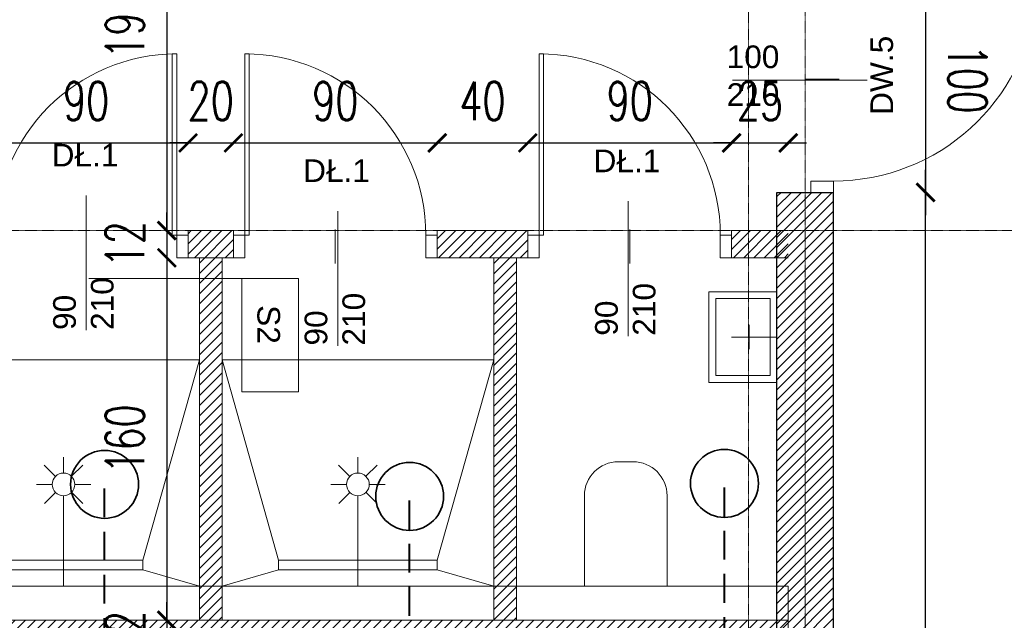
# Model space of a CAD drawing. Header units: millimetres. Extents: x -115268 to 140687, y -37779 to 24471.
# Tile 162 of 256: x 79075 to 79510, y -16216 to -15951. Entities that reach past the tile are written whole.
import ezdxf

# ---------------------------------------------------------------- set-up
doc = ezdxf.new("R2010")
doc.units = ezdxf.units.MM
doc.header["$PDMODE"] = 2
doc.header["$PDSIZE"] = 1
for name, pattern in [('AUSGEZOGEN', [0]), ('DASHDOT', [1, 0.5, -0.25, 0, -0.25]), ('DASHED', [19.05, 12.7, -6.35])]:
    doc.linetypes.add(name, pattern=pattern)
doc.layers.get('0').update_dxf_attribs({"lineweight": 9})
for name, color, linetype, lineweight in [('A opis', 1, 'Continuous', 13), ('A stolarka', 4, 'Continuous', 9), ('A wyp ruchome', 253, 'Continuous', 9), ('A_HATCH', 8, 'Continuous', 9), ('A_KONSTRUKCJA', 3, 'Continuous', 25), ('A_OSIE', 1, 'DASHDOT', 9), ('\x9dciany', 7, 'Continuous', 9)]:
    doc.layers.add(name, color=color, linetype=linetype, lineweight=lineweight)
doc.layers.add('A_WYMIAR', color=253, linetype='Continuous', lineweight=5, transparency=0.2)
doc.styles.add('Arial', font='arial.ttf')
doc.styles.add('romans 1-100', font='romans.shx', dxfattribs={"width": 0.7, "height": 17})
doc.dimstyles.new('___SKALA_1_100', dxfattribs={"dimscale": 10, "dimtxt": 17, "dimasz": 0.8, "dimexe": 2, "dimexo": 2, "dimgap": 1, "dimtad": 1, "dimdec": 4, "dimrnd": 0.5, "dimdsep": 46, "dimtxsty": 'romans 1-100', "dimblk": 'ARCHTICK', "dimcen": 0.1, "dimdle": 1, "dimse1": 1, "dimse2": 1, "dimadec": 0, "dimazin": 0, "dimtfac": 1, "dimtdec": 4, "dimtix": 1, "dimtmove": 0, "dimatfit": 3, "dimldrblk": 'ARCHTICK', "dimfxl": 6, "dimfxlon": 1, "dimtolj": 1, "dimarcsym": 0})

# ---------------------------------------------------------------- blocks, each defined once
blk = doc.blocks.new('bateria_nNn07')
at = {"layer": 'A wyp ruchome', "color": 8, "linetype": 'AUSGEZOGEN', "lineweight": 0}
for points in [[(39022.96, -8546.23), (39022.96, -8557)], [(39035.27, -8551.62), (39015.27, -8551.62)]]:
    blk.add_lwpolyline(points, dxfattribs=at)
blk = doc.blocks.new('bateria1_nNn06')
blk.add_blockref('bateria_nNn07', (0, 0))
blk = doc.blocks.new('prysznic_nNn08')
at = {"layer": 'A wyp ruchome', "color": 8, "linetype": 'AUSGEZOGEN', "lineweight": 0}
for points in [[(38711.72, -8613.09), (38706.75, -8608.16)], [(38715.26, -8611.61), (38715.26, -8604.61)], [(38723.72, -8608.09), (38718.79, -8613.06)], [(38703.26, -8616.61), (38710.26, -8616.61)], [(38720.26, -8616.61), (38727.26, -8616.61)], [(38711.74, -8620.16), (38706.81, -8625.13)], [(38723.78, -8625.06), (38718.81, -8620.13)], [(38715.26, -8661.61), (38715.26, -8621.61)]]:
    blk.add_lwpolyline(points, dxfattribs=at)
blk.add_circle((38715.26, -8616.61), 5, dxfattribs=at)
blk = doc.blocks.new('AnonymMegaMac_nNn010')
at = {"layer": 'A stolarka', "color": 3, "linetype": 'AUSGEZOGEN', "lineweight": 0}
blk.add_line((39057.77, -8437.73), (39042.77, -8437.73), dxfattribs=at)
at = {"layer": 'A stolarka', "color": 7, "linetype": 'AUSGEZOGEN', "lineweight": 0}
for points in [[(39055.27, -8392.73), (39057.24, -8393.07), (39072.86, -8304.44), (39070.89, -8304.09)], [(39045.27, -8387.73), (39045.27, -8392.73), (39055.27, -8392.73), (39055.27, -8387.73)], [(39045.27, -8482.73), (39045.27, -8487.73), (39055.27, -8487.73), (39055.27, -8482.73)]]:
    blk.add_lwpolyline(points, close=True, dxfattribs=at)
at = {"layer": 'A stolarka', "color": 8, "linetype": 'AUSGEZOGEN', "lineweight": 0}
blk.add_arc((39055.27, -8392.73), 90, 270, 78.7267, dxfattribs=at)
blk = doc.blocks.new('AnonymMegaMac_nNn011')
at = {"layer": 'A stolarka', "color": 3, "linetype": 'AUSGEZOGEN', "lineweight": 0}
blk.add_line((38965.27, -8504.11), (38965.27, -8519.11), dxfattribs=at)
at = {"layer": 'A stolarka', "color": 7, "linetype": 'AUSGEZOGEN', "lineweight": 0}
for points in [[(38925.27, -8506.61), (38927.27, -8506.61), (38927.27, -8426.61), (38925.27, -8426.61)], [(38920.27, -8516.61), (38925.27, -8516.61), (38925.27, -8506.61), (38920.27, -8506.61)], [(39005.27, -8516.61), (39010.27, -8516.61), (39010.27, -8506.61), (39005.27, -8506.61)]]:
    blk.add_lwpolyline(points, close=True, dxfattribs=at)
at = {"layer": 'A stolarka', "color": 8, "linetype": 'AUSGEZOGEN', "lineweight": 0}
blk.add_arc((38925.27, -8506.61), 80, 0, 90, dxfattribs=at)
blk = doc.blocks.new('AnonymMegaMac_nNn012')
at = {"layer": 'A stolarka', "color": 3, "linetype": 'AUSGEZOGEN', "lineweight": 0}
blk.add_line((38725.26, -8504.11), (38725.26, -8519.11), dxfattribs=at)
at = {"layer": 'A stolarka', "color": 7, "linetype": 'AUSGEZOGEN', "lineweight": 0}
for points in [[(38765.26, -8506.61), (38763.26, -8506.61), (38763.26, -8426.61), (38765.26, -8426.61)], [(38685.26, -8516.61), (38680.26, -8516.61), (38680.26, -8506.61), (38685.26, -8506.61)], [(38770.26, -8516.61), (38765.26, -8516.61), (38765.26, -8506.61), (38770.26, -8506.61)]]:
    blk.add_lwpolyline(points, close=True, dxfattribs=at)
at = {"layer": 'A stolarka', "color": 8, "linetype": 'AUSGEZOGEN', "lineweight": 0}
blk.add_arc((38765.26, -8506.61), 80, 90, 180, dxfattribs=at)
blk = doc.blocks.new('AnonymMegaMac_nNn013')
at = {"layer": 'A stolarka', "color": 3, "linetype": 'AUSGEZOGEN', "lineweight": 0}
blk.add_line((38835.26, -8504.11), (38835.26, -8519.11), dxfattribs=at)
at = {"layer": 'A stolarka', "color": 7, "linetype": 'AUSGEZOGEN', "lineweight": 0}
for points in [[(38795.26, -8506.61), (38797.26, -8506.61), (38797.26, -8426.61), (38795.26, -8426.61)], [(38790.26, -8516.61), (38795.26, -8516.61), (38795.26, -8506.61), (38790.26, -8506.61)], [(38875.26, -8516.61), (38880.26, -8516.61), (38880.26, -8506.61), (38875.26, -8506.61)]]:
    blk.add_lwpolyline(points, close=True, dxfattribs=at)
at = {"layer": 'A stolarka', "color": 8, "linetype": 'AUSGEZOGEN', "lineweight": 0}
blk.add_arc((38795.26, -8506.61), 80, 0, 90, dxfattribs=at)
blk = doc.blocks.new('prysznic_nNn014')
at = {"layer": 'A wyp ruchome', "color": 8, "linetype": 'AUSGEZOGEN', "lineweight": 0}
for points in [[(38841.71, -8613.09), (38836.74, -8608.16)], [(38845.26, -8611.61), (38845.26, -8604.61)], [(38853.71, -8608.09), (38848.78, -8613.06)], [(38833.26, -8616.61), (38840.26, -8616.61)], [(38850.26, -8616.61), (38857.26, -8616.61)], [(38841.74, -8620.16), (38836.81, -8625.13)], [(38853.78, -8625.06), (38848.81, -8620.13)], [(38845.26, -8661.61), (38845.26, -8621.61)]]:
    blk.add_lwpolyline(points, dxfattribs=at)
blk.add_circle((38845.26, -8616.61), 5, dxfattribs=at)
blk = doc.blocks.new('_ArchTick')
at = {"color": 0, "linetype": 'ByBlock', "const_width": 0.15}
blk.add_lwpolyline([(-0.5, -0.5), (0.5, 0.5)], dxfattribs=at)
blk = doc.blocks.new('*D704')
at = {"layer": 'A_WYMIAR', "color": 0, "lineweight": -2, "transparency": 16777216}
blk.add_line((78004.57, -17141.1), (80394.57, -17141.1), dxfattribs=at)
at = {"layer": 'Defpoints', "color": 0, "transparency": 16777216}
for p in [(78014.57, -14449.85), (80384.57, -16049.85), (80384.57, -17141.1)]:
    blk.add_point(p, dxfattribs=at)
at = {"layer": 'A_WYMIAR', "color": 0, "lineweight": -2, "transparency": 16777216, "xscale": 8, "yscale": 8, "zscale": 8, "rotation": 180}
blk.add_blockref('_ArchTick', (78014.57, -17141.1), dxfattribs=at)
at = {"layer": 'A_WYMIAR', "color": 0, "lineweight": -2, "transparency": 16777216, "xscale": 8, "yscale": 8, "zscale": 8}
blk.add_blockref('_ArchTick', (80384.57, -17141.1), dxfattribs=at)
at = {"layer": 'A_WYMIAR', "color": 0, "transparency": 16777216, "insert": (79199.57, -17122.6), "char_height": 17, "attachment_point": 5, "style": 'romans 1-100'}
blk.add_mtext('\\A1;2370', dxfattribs=at)
blk = doc.blocks.new('*D357')
at = {"layer": 'A_WYMIAR', "color": 0, "lineweight": -2, "transparency": 16777216}
blk.add_line((79140.16, -15836.66), (79140.16, -16054.16), dxfattribs=at)
at = {"layer": 'Defpoints', "color": 0, "transparency": 16777216}
for p in [(79143.65, -15846.66), (79140.16, -16044.16), (79149.57, -16044.16)]:
    blk.add_point(p, dxfattribs=at)
at = {"layer": 'A_WYMIAR', "color": 0, "lineweight": -2, "transparency": 16777216, "xscale": 8, "yscale": 8, "zscale": 8}
for p, rotation in [((79140.16, -15846.66), 90), ((79140.16, -16044.16), 270)]:
    blk.add_blockref('_ArchTick', p, dxfattribs=dict(at, rotation=rotation))
at = {"layer": 'A_WYMIAR', "color": 0, "transparency": 16777216, "insert": (79121.66, -15945.41), "char_height": 17, "attachment_point": 5, "rotation": 90, "style": 'romans 1-100'}
blk.add_mtext('\\A1;197.5', dxfattribs=at)
blk = doc.blocks.new('*D358')
at = {"layer": 'A_WYMIAR', "color": 0, "lineweight": -2, "transparency": 16777216}
for p, q in [((79140.16, -16044.16), (79140.16, -16036.16)), ((79140.16, -16044.16), (79140.16, -16056.16)), ((79140.16, -16056.16), (79140.16, -16064.16))]:
    blk.add_line(p, q, dxfattribs=at)
at = {"layer": 'Defpoints', "color": 0, "transparency": 16777216}
for p in [(79149.57, -16044.16), (79140.16, -16056.16), (79149.57, -16056.16)]:
    blk.add_point(p, dxfattribs=at)
at = {"layer": 'A_WYMIAR', "color": 0, "lineweight": -2, "transparency": 16777216, "xscale": 8, "yscale": 8, "zscale": 8}
for p, rotation in [((79140.16, -16044.16), 270), ((79140.16, -16056.16), 90)]:
    blk.add_blockref('_ArchTick', p, dxfattribs=dict(at, rotation=rotation))
at = {"layer": 'A_WYMIAR', "color": 0, "transparency": 16777216, "insert": (79121.66, -16050.16), "char_height": 17, "attachment_point": 5, "rotation": 90, "style": 'romans 1-100'}
blk.add_mtext('\\A1;12', dxfattribs=at)
blk = doc.blocks.new('*D359')
at = {"layer": 'A_WYMIAR', "color": 0, "lineweight": -2, "transparency": 16777216}
blk.add_line((79140.16, -16046.16), (79140.16, -16226.16), dxfattribs=at)
at = {"layer": 'Defpoints', "color": 0, "transparency": 16777216}
for p in [(79149.57, -16056.16), (79140.16, -16216.16), (79154.57, -16216.16)]:
    blk.add_point(p, dxfattribs=at)
at = {"layer": 'A_WYMIAR', "color": 0, "lineweight": -2, "transparency": 16777216, "xscale": 8, "yscale": 8, "zscale": 8}
for p, rotation in [((79140.16, -16056.16), 90), ((79140.16, -16216.16), 270)]:
    blk.add_blockref('_ArchTick', p, dxfattribs=dict(at, rotation=rotation))
at = {"layer": 'A_WYMIAR', "color": 0, "transparency": 16777216, "insert": (79121.66, -16136.16), "char_height": 17, "attachment_point": 5, "rotation": 90, "style": 'romans 1-100'}
blk.add_mtext('\\A1;160', dxfattribs=at)
blk = doc.blocks.new('*D360')
at = {"layer": 'A_WYMIAR', "color": 0, "lineweight": -2, "transparency": 16777216}
for p, q in [((79140.16, -16216.16), (79140.16, -16208.16)), ((79140.16, -16216.16), (79140.16, -16228.16)), ((79140.16, -16228.16), (79140.16, -16236.16))]:
    blk.add_line(p, q, dxfattribs=at)
at = {"layer": 'Defpoints', "color": 0, "transparency": 16777216}
for p in [(79154.57, -16216.16), (79140.16, -16228.16), (79154.57, -16228.16)]:
    blk.add_point(p, dxfattribs=at)
at = {"layer": 'A_WYMIAR', "color": 0, "lineweight": -2, "transparency": 16777216, "xscale": 8, "yscale": 8, "zscale": 8}
for p, rotation in [((79140.16, -16216.16), 270), ((79140.16, -16228.16), 90)]:
    blk.add_blockref('_ArchTick', p, dxfattribs=dict(at, rotation=rotation))
at = {"layer": 'A_WYMIAR', "color": 0, "transparency": 16777216, "insert": (79121.66, -16222.16), "char_height": 17, "attachment_point": 5, "rotation": 90, "style": 'romans 1-100'}
blk.add_mtext('\\A1;12', dxfattribs=at)
blk = doc.blocks.new('*D430')
at = {"layer": 'A_WYMIAR', "color": 0, "lineweight": -2, "ltscale": 0.5, "transparency": 16777216}
blk.add_line((79475.23, -15917.28), (79475.23, -16037.28), dxfattribs=at)
at = {"layer": 'Defpoints', "color": 0, "ltscale": 0.5, "transparency": 16777216}
for p in [(79407.74, -15927.28), (79407.74, -16027.28), (79475.23, -16027.28)]:
    blk.add_point(p, dxfattribs=at)
at = {"layer": 'A_WYMIAR', "color": 0, "lineweight": -2, "ltscale": 0.5, "transparency": 16777216, "xscale": 8, "yscale": 8, "zscale": 8}
for p, rotation in [((79475.23, -15927.28), 90.00000000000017), ((79475.23, -16027.28), 270.0000000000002)]:
    blk.add_blockref('_ArchTick', p, dxfattribs=dict(at, rotation=rotation))
at = {"layer": 'A_WYMIAR', "color": 0, "ltscale": 0.5, "transparency": 16777216, "insert": (79493.73, -15977.28), "char_height": 17, "attachment_point": 5, "rotation": 270, "style": 'romans 1-100'}
blk.add_mtext('\\A1;100', dxfattribs=at)
blk = doc.blocks.new('*D431')
at = {"layer": 'A_WYMIAR', "color": 0, "lineweight": -2, "ltscale": 0.5, "transparency": 16777216}
blk.add_line((79475.23, -16454.16), (79475.23, -16017.28), dxfattribs=at)
at = {"layer": 'Defpoints', "color": 0, "ltscale": 0.5, "transparency": 16777216}
for p in [(79433.71, -16027.28), (79475.23, -16027.28), (79433.71, -16444.16)]:
    blk.add_point(p, dxfattribs=at)
at = {"layer": 'A_WYMIAR', "color": 0, "lineweight": -2, "ltscale": 0.5, "transparency": 16777216, "xscale": 8, "yscale": 8, "zscale": 8}
for p, rotation in [((79475.23, -16027.28), 89.9999999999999), ((79475.23, -16444.16), 269.9999999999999)]:
    blk.add_blockref('_ArchTick', p, dxfattribs=dict(at, rotation=rotation))
at = {"layer": 'A_WYMIAR', "color": 0, "ltscale": 0.5, "transparency": 16777216, "insert": (79493.73, -16235.72), "char_height": 17, "attachment_point": 5, "rotation": 270, "style": 'romans 1-100'}
blk.add_mtext('\\A1;417', dxfattribs=at)
blk = doc.blocks.new('*D434')
at = {"layer": 'A_WYMIAR', "color": 0, "lineweight": -2, "ltscale": 0.5, "transparency": 16777216}
blk.add_line((79049.57, -16005.45), (79159.57, -16005.45), dxfattribs=at)
at = {"layer": 'Defpoints', "color": 0, "ltscale": 0.5, "transparency": 16777216}
for p in [(79149.57, -16005.45), (79059.57, -16044.16), (79149.57, -16044.16)]:
    blk.add_point(p, dxfattribs=at)
at = {"layer": 'A_WYMIAR', "color": 0, "lineweight": -2, "ltscale": 0.5, "transparency": 16777216, "xscale": 8, "yscale": 8, "zscale": 8}
for p, rotation in [((79059.57, -16005.45), 180.0000000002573), ((79149.57, -16005.45), 2.573641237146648e-10)]:
    blk.add_blockref('_ArchTick', p, dxfattribs=dict(at, rotation=rotation))
at = {"layer": 'A_WYMIAR', "color": 0, "ltscale": 0.5, "transparency": 16777216, "insert": (79104.57, -15986.95), "char_height": 17, "attachment_point": 5, "style": 'romans 1-100'}
blk.add_mtext('\\A1;90', dxfattribs=at)
blk = doc.blocks.new('*D435')
at = {"layer": 'A_WYMIAR', "color": 0, "lineweight": -2, "ltscale": 0.5, "transparency": 16777216}
for p, q in [((79149.57, -16005.45), (79141.57, -16005.45)), ((79149.57, -16005.45), (79169.57, -16005.45)), ((79169.57, -16005.45), (79177.57, -16005.45))]:
    blk.add_line(p, q, dxfattribs=at)
at = {"layer": 'Defpoints', "color": 0, "ltscale": 0.5, "transparency": 16777216}
for p in [(79169.57, -16005.45), (79149.57, -16044.16), (79169.57, -16044.16)]:
    blk.add_point(p, dxfattribs=at)
at = {"layer": 'A_WYMIAR', "color": 0, "lineweight": -2, "ltscale": 0.5, "transparency": 16777216, "xscale": 8, "yscale": 8, "zscale": 8}
for p, rotation in [((79149.57, -16005.45), 359.9999999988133), ((79169.57, -16005.45), 179.9999999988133)]:
    blk.add_blockref('_ArchTick', p, dxfattribs=dict(at, rotation=rotation))
at = {"layer": 'A_WYMIAR', "color": 0, "ltscale": 0.5, "transparency": 16777216, "insert": (79159.57, -15986.95), "char_height": 17, "attachment_point": 5, "rotation": 360, "style": 'romans 1-100'}
blk.add_mtext('\\A1;20', dxfattribs=at)
blk = doc.blocks.new('*D436')
at = {"layer": 'A_WYMIAR', "color": 0, "lineweight": -2, "ltscale": 0.5, "transparency": 16777216}
blk.add_line((79159.57, -16005.45), (79269.57, -16005.45), dxfattribs=at)
at = {"layer": 'Defpoints', "color": 0, "ltscale": 0.5, "transparency": 16777216}
for p in [(79259.57, -16005.45), (79169.57, -16044.16), (79259.57, -16044.16)]:
    blk.add_point(p, dxfattribs=at)
at = {"layer": 'A_WYMIAR', "color": 0, "lineweight": -2, "ltscale": 0.5, "transparency": 16777216, "xscale": 8, "yscale": 8, "zscale": 8}
for p, rotation in [((79169.57, -16005.45), 179.9999999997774), ((79259.57, -16005.45), 359.9999999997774)]:
    blk.add_blockref('_ArchTick', p, dxfattribs=dict(at, rotation=rotation))
at = {"layer": 'A_WYMIAR', "color": 0, "ltscale": 0.5, "transparency": 16777216, "insert": (79214.57, -15986.95), "char_height": 17, "attachment_point": 5, "style": 'romans 1-100'}
blk.add_mtext('\\A1;90', dxfattribs=at)
blk = doc.blocks.new('*D437')
at = {"layer": 'A_WYMIAR', "color": 0, "lineweight": -2, "ltscale": 0.5, "transparency": 16777216}
blk.add_line((79249.57, -16005.45), (79309.57, -16005.45), dxfattribs=at)
at = {"layer": 'Defpoints', "color": 0, "ltscale": 0.5, "transparency": 16777216}
for p in [(79299.57, -16005.45), (79259.57, -16044.16), (79299.57, -16044.16)]:
    blk.add_point(p, dxfattribs=at)
at = {"layer": 'A_WYMIAR', "color": 0, "lineweight": -2, "ltscale": 0.5, "transparency": 16777216, "xscale": 8, "yscale": 8, "zscale": 8}
for p, rotation in [((79259.57, -16005.45), 179.9999999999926), ((79299.57, -16005.45), 359.9999999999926)]:
    blk.add_blockref('_ArchTick', p, dxfattribs=dict(at, rotation=rotation))
at = {"layer": 'A_WYMIAR', "color": 0, "ltscale": 0.5, "transparency": 16777216, "insert": (79279.57, -15986.95), "char_height": 17, "attachment_point": 5, "style": 'romans 1-100'}
blk.add_mtext('\\A1;40', dxfattribs=at)
blk = doc.blocks.new('*D438')
at = {"layer": 'A_WYMIAR', "color": 0, "lineweight": -2, "ltscale": 0.5, "transparency": 16777216}
blk.add_line((79289.57, -16005.45), (79399.57, -16005.45), dxfattribs=at)
at = {"layer": 'Defpoints', "color": 0, "ltscale": 0.5, "transparency": 16777216}
for p in [(79389.57, -16005.45), (79299.57, -16044.16), (79389.57, -16044.16)]:
    blk.add_point(p, dxfattribs=at)
at = {"layer": 'A_WYMIAR', "color": 0, "lineweight": -2, "ltscale": 0.5, "transparency": 16777216, "xscale": 8, "yscale": 8, "zscale": 8}
for p, rotation in [((79299.57, -16005.45), 179.9999999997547), ((79389.57, -16005.45), 359.9999999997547)]:
    blk.add_blockref('_ArchTick', p, dxfattribs=dict(at, rotation=rotation))
at = {"layer": 'A_WYMIAR', "color": 0, "ltscale": 0.5, "transparency": 16777216, "insert": (79344.57, -15986.95), "char_height": 17, "attachment_point": 5, "style": 'romans 1-100'}
blk.add_mtext('\\A1;90', dxfattribs=at)
blk = doc.blocks.new('*D439')
at = {"layer": 'A_WYMIAR', "color": 0, "lineweight": -2, "ltscale": 0.5, "transparency": 16777216}
for p, q in [((79389.57, -16005.45), (79381.57, -16005.45)), ((79389.57, -16005.45), (79414.57, -16005.45)), ((79414.57, -16005.45), (79422.57, -16005.45))]:
    blk.add_line(p, q, dxfattribs=at)
at = {"layer": 'Defpoints', "color": 0, "ltscale": 0.5, "transparency": 16777216}
for p in [(79414.57, -16005.45), (79389.57, -16044.16), (79414.57, -16044.16)]:
    blk.add_point(p, dxfattribs=at)
at = {"layer": 'A_WYMIAR', "color": 0, "lineweight": -2, "ltscale": 0.5, "transparency": 16777216, "xscale": 8, "yscale": 8, "zscale": 8}
for p, rotation in [((79389.57, -16005.45), 2.69384514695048e-11), ((79414.57, -16005.45), 180.000000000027)]:
    blk.add_blockref('_ArchTick', p, dxfattribs=dict(at, rotation=rotation))
at = {"layer": 'A_WYMIAR', "color": 0, "ltscale": 0.5, "transparency": 16777216, "insert": (79402.07, -15986.95), "char_height": 17, "attachment_point": 5, "style": 'romans 1-100'}
blk.add_mtext('\\A1;25', dxfattribs=at)

msp = doc.modelspace()

# ---------------------------------------------------------------- hatches: boundary and pattern name
at = {"layer": 'A_HATCH', "true_color": 0x636466, "transparency": 33554687}
h = msp.add_hatch(dxfattribs=at)
h.set_pattern_fill('ANSI31', color=251)
h.set_pattern_definition([(45, (4833.216, -605.403), (-2.24506403, 2.24506403), [])])
h.paths.add_polyline_path([(79434.57106, -16027.2766), (79409.57106, -16027.2766), (79409.57106, -16444.16092), (79434.57106, -16444.16092)])
h.paths.add_polyline_path([(79434.57106, -15444.16092), (79409.57106, -15444.16092), (79409.57106, -15501.66092), (79034.57106, -15501.66092), (79034.57106, -15456.66092), (79009.57106, -15456.66092), (79009.57106, -15584.16092), (79034.57106, -15584.16092), (79034.57106, -15526.66092), (79409.57106, -15526.66092), (79409.57106, -15584.16092), (79434.57106, -15584.16092)])
h.paths.add_polyline_path([(79434.57106, -14944.16092), (79377.07106, -14944.16092), (79377.07106, -14964.16092), (79409.57451, -14963.97501), (79409.57451, -15343.97501), (79434.57106, -15344.16092)])
h.paths.add_polyline_path([(79277.07106, -14941.66092), (79172.07106, -14941.66092), (79172.07106, -14966.66092), (79277.07106, -14966.66092)])
h.paths.add_polyline_path([(80029.57106, -15844.16092), (79889.57106, -15844.16092), (79889.57106, -15869.16092), (80002.07106, -15869.16092), (80002.07106, -16044.16092), (80027.07106, -16044.16092), (80027.07106, -15869.16092), (80029.57106, -15869.16092)])
h.paths.add_polyline_path([(80027.07106, -16044.16092), (80002.07106, -16044.16092), (80002.07106, -16144.16092), (80027.07106, -16144.16092)])
h.paths.add_polyline_path([(80027.07106, -16144.16092), (80002.07106, -16144.16092), (80002.07106, -16199.16092), (80027.07106, -16199.16092)])
h.paths.add_polyline_path([(80274.57106, -15844.16092), (80124.57106, -15844.16092), (80124.57106, -15869.16092), (80274.57106, -15869.16092)])
h.paths.add_polyline_path([(80359.57106, -15844.16092), (80274.57106, -15844.16092), (80274.57106, -15869.16092), (80359.57106, -15869.16092)])
h.paths.add_polyline_path([(80124.57106, -15844.16092), (80119.57106, -15844.16092), (80119.57106, -15869.16092), (80124.57106, -15869.16092)])
h.paths.add_polyline_path([(79009.57106, -15831.66092), (79034.57106, -15831.66092), (79034.57106, -15846.66092), (79409.57106, -15846.66092), (79409.57106, -15927.2766), (79434.57106, -15927.2766), (79434.57106, -15684.16092), (79409.57106, -15684.16092), (79409.57106, -15821.66092), (79034.57106, -15821.66092), (79034.57106, -15684.16092), (79009.57106, -15684.16092)])
h.paths.add_polyline_path([(79034.57106, -15856.66092), (79009.57106, -15856.66092), (79009.57106, -15927.2766), (79034.57106, -15927.2766)])
h.paths.add_polyline_path([(79614.57106, -15831.16092), (79639.57106, -15831.16092), (79639.57106, -15456.66092), (79614.57106, -15456.66092)])
h.paths.add_polyline_path([(79654.57106, -15844.16092), (79654.57106, -15869.16092), (79799.57106, -15869.16092), (79799.57106, -15844.16092)])
h.paths.add_polyline_path([(79639.57106, -15869.16092), (79614.57106, -15869.16092), (79614.57106, -15984.16092), (79624.57106, -15984.16092), (79639.57106, -15984.16092)])
h.paths.add_polyline_path([(79627.07106, -15856.66092), (79627.07106, -15857.28592), (79627.72895, -15856.66092)])
h.paths.add_polyline_path([(79614.57106, -15031.66092), (79639.57106, -15031.66092), (79639.57106, -14944.16092), (79614.57106, -14944.16092)])
h.paths.add_polyline_path([(79639.57106, -15056.66092), (79614.57106, -15056.66092), (79614.57106, -15431.66092), (79639.57106, -15431.66092)])
h.paths.add_polyline_path([(79009.57106, -15031.66092), (79034.57106, -15031.66092), (79034.57106, -14966.66092), (79072.07106, -14966.66092), (79072.07106, -14941.66092), (79009.57106, -14941.66092)])
h.paths.add_polyline_path([(79009.57106, -15044.16092), (79012.07106, -15044.16092), (79009.57106, -15042.77203)])
h.paths.add_polyline_path([(79034.57106, -15056.66092), (79009.57106, -15056.66092), (79009.57106, -15331.66092), (79034.57106, -15331.66092)])
h = msp.add_hatch(dxfattribs=at)
h.set_pattern_fill('ANSI31', color=251)
h.set_pattern_definition([(45, (25823.836, -10011.816), (-2.24506403, 2.24506403), [])])
h.paths.add_polyline_path([(79799.57106, -15869.16092), (79784.57106, -15869.16092), (79784.57106, -16144.16092), (79634.57106, -16144.16092), (79634.57106, -16156.16092), (79824.57106, -16156.16092), (79824.57106, -16144.16092), (79799.57106, -16144.16092)])
h.paths.add_polyline_path([(79824.57106, -16332.16092), (79639.57106, -16332.16092), (79639.57106, -16344.16092), (79824.57106, -16344.16092)])
h.paths.add_polyline_path([(79824.57106, -16156.16092), (79814.57106, -16156.16092), (79814.57106, -16244.16092), (79824.57106, -16244.16092)])
h.paths.add_polyline_path([(80002.07106, -16144.16092), (79914.57106, -16144.16092), (79914.57106, -16156.16092), (80002.07106, -16156.16092)])
h.paths.add_polyline_path([(79879.57217, -16456.16085), (79889.57217, -16456.16085), (79899.57106, -16456.16092), (79899.57106, -16444.16092), (79867.57217, -16444.16092), (79867.57217, -16604.16092), (79879.57217, -16604.16092)])
h.paths.add_polyline_path([(79767.57217, -16444.16092), (79759.57106, -16444.16092), (79759.57106, -16604.16092), (79765.57106, -16604.16092), (79765.57106, -16456.16092), (79767.57217, -16456.16092)])
h.paths.add_polyline_path([(80334.57106, -16444.16092), (80119.57106, -16444.16092), (80119.57106, -16456.16092), (80334.57106, -16456.16092)])
h.paths.add_polyline_path([(79059.56704, -16388.16774), (79034.57106, -16388.16774), (79034.57106, -16400.16812), (79059.56704, -16400.16812)])
h.paths.add_polyline_path([(79169.56704, -16388.16774), (79164.56704, -16388.16774), (79154.56704, -16388.16774), (79149.56704, -16388.16774), (79149.56704, -16400.16812), (79169.56704, -16400.16812)])
h.paths.add_polyline_path([(79299.57106, -16388.16774), (79259.56704, -16388.16774), (79259.56704, -16400.16812), (79299.57106, -16400.16812)])
h.paths.add_polyline_path([(79294.57106, -16243.16556), (79284.57106, -16243.16564), (79284.57106, -16388.16774), (79294.57106, -16388.16774)])
h.paths.add_polyline_path([(79414.57106, -16216.16452), (79034.57106, -16216.16452), (79034.57106, -16228.16452), (79414.57106, -16228.16452)])
h.paths.add_polyline_path([(79294.57106, -16228.16452), (79284.57106, -16228.16452), (79284.57106, -16243.16564), (79294.57106, -16243.16556)])
h.paths.add_polyline_path([(79294.57106, -16201.16348), (79284.57106, -16201.1634), (79284.57106, -16216.16452), (79294.57106, -16216.16452)])
h.paths.add_polyline_path([(79294.57106, -16056.1613), (79284.57106, -16056.1613), (79284.57106, -16201.1634), (79294.57106, -16201.16348)])
h.paths.add_polyline_path([(79299.57106, -16044.16092), (79259.56704, -16044.16092), (79259.56704, -16056.1613), (79299.57106, -16056.1613)])
h.paths.add_polyline_path([(79414.57106, -16044.16092), (79389.57106, -16044.16092), (79389.57106, -16056.1613), (79414.57106, -16056.1613)])
h.paths.add_polyline_path([(79169.56704, -16044.16092), (79149.56704, -16044.16092), (79149.56704, -16056.1613), (79154.56704, -16056.1613), (79164.56704, -16056.1613), (79169.56704, -16056.1613)])
h.paths.add_polyline_path([(79059.56704, -16044.16092), (79034.57106, -16044.16092), (79034.57106, -16056.1613), (79059.56704, -16056.1613)])
h.paths.add_polyline_path([(79164.56704, -16056.1613), (79154.56704, -16056.1613), (79154.56704, -16201.16227), (79164.56189, -16201.16236), (79164.56704, -16201.16085)])
h.paths.add_polyline_path([(79164.56704, -16201.16236), (79154.56704, -16201.16227), (79154.56704, -16216.16452), (79164.56704, -16216.16452)])
h.paths.add_polyline_path([(79164.56704, -16228.16452), (79154.56704, -16228.16452), (79154.56704, -16388.16779), (79164.56704, -16388.1677)])
h.paths.add_polyline_path([(79409.57106, -16400.16812), (79409.57106, -16388.16774), (79389.57106, -16388.16774), (79389.57106, -16400.16812)])

# ---------------------------------------------------------------- linework, layer by layer
at = {"layer": 'A opis', "color": 0, "ltscale": 0.5}
for p, q in [((79389.96132, -15977.75616), (79449.45904, -15977.75616)), ((79104.63741, -16088.16182), (79104.63741, -16028.66411)), ((79343.93179, -16090.7039), (79343.93179, -16031.20619)), ((79215.70453, -16095.0275), (79215.70453, -16035.52979))]:
    msp.add_line(p, q, dxfattribs=at)
at = {"layer": 'A wyp ruchome'}
for points in [[(79379.57106, -16071.16755), (79379.57106, -16111.16755), (79409.57106, -16111.16755), (79409.57106, -16071.16755)], [(79382.57106, -16074.16755), (79382.57106, -16108.16755), (79406.57106, -16108.16755), (79406.57106, -16074.16755)], [(79059.56905, -16193.83868), (79129.56905, -16193.83868), (79129.56905, -16189.55211), (79059.56905, -16189.55211)], [(79189.56502, -16193.83868), (79259.56502, -16193.83868), (79259.56502, -16189.55211), (79189.56502, -16189.55211)]]:
    msp.add_lwpolyline(points, close=True, dxfattribs=at)
for points in [[(79154.56704, -16101.16085), (79034.57106, -16101.16085)], [(79154.56704, -16101.16085), (79129.56905, -16189.55211)], [(79189.56502, -16189.55211), (79164.56704, -16101.16085)], [(79284.56301, -16101.16085), (79164.56704, -16101.16085)], [(79284.56301, -16101.16085), (79259.56502, -16189.55211)], [(79129.56905, -16193.83868), (79154.56704, -16201.16227)], [(79189.56502, -16193.83868), (79164.56704, -16201.16085)], [(79259.56502, -16193.83868), (79284.56301, -16201.16227)], [(79414.56691, -16216.16452), (79414.56691, -16201.16452), (79034.56704, -16201.16123), (79034.56704, -16216.16452)]]:
    msp.add_lwpolyline(points, dxfattribs=at)
msp.add_lwpolyline([(79324.57106, -16201.16461), (79324.57106, -16161.16461, -0.414213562), (79339.57106, -16146.16461), (79346.0715, -16146.16509, -0.414204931), (79361.0715, -16161.16465), (79361.07268, -16201.16406), (79324.57106, -16201.16358)], format="xyb", dxfattribs=at)
at = {"layer": 'A_KONSTRUKCJA'}
for p, q in [((79409.57106, -16027.2766), (79434.57106, -16027.2766)), ((79409.57106, -16444.16092), (79409.57106, -16027.2766)), ((79434.57106, -16444.16092), (79434.57106, -16027.2766))]:
    msp.add_line(p, q, dxfattribs=at)
at = {"layer": 'A_KONSTRUKCJA', "color": 5, "linetype": 'DASHED', "lineweight": 40}
for p, q in [((79386.40522, -16284.5898), (79386.40522, -16155.73847)), ((79112.70282, -16285.01218), (79112.70282, -16156.16085)), ((79247.40202, -16290.33196), (79247.40202, -16161.48063))]:
    msp.add_line(p, q, dxfattribs=at)
at = {"layer": 'A_OSIE', "ltscale": 0.3}
for p, q in [((79397.07106, -13920.52461), (79397.07106, -17157.58662)), ((79422.07106, -17157.58662), (79422.07106, -13920.52461)), ((80675.91005, -16044.16092), (77774.94766, -16044.16092))]:
    msp.add_line(p, q, dxfattribs=at)
at = {"layer": 'A_WYMIAR'}
msp.add_lwpolyline([(79105.81364, -16065.36094), (79198.269, -16065.36094), (79198.269, -16115.36094), (79178.269, -16115.36094), (79173.269, -16115.36094), (79173.269, -16065.36094)], dxfattribs=at)
at = {"layer": 'A_WYMIAR', "color": 5, "lineweight": 35}
for centre in [(79112.70282, -16156.16085), (79386.40522, -16155.73847), (79247.40202, -16161.48063)]:
    msp.add_circle(centre, 15, dxfattribs=at)
at = {"layer": '\x9dciany'}
for points in [[(79149.56704, -16044.16092), (79149.56704, -16056.1613), (79154.56704, -16056.1613), (79164.56704, -16056.1613), (79169.56704, -16056.1613), (79169.56704, -16044.16092)], [(79034.57106, -16228.16452), (79414.57106, -16228.16452), (79414.57106, -16216.16452), (79034.57106, -16216.16452)]]:
    msp.add_lwpolyline(points, close=True, dxfattribs=at)
for points in [[(79299.57106, -16056.1613), (79259.56704, -16056.1613), (79259.56704, -16044.16092), (79299.57106, -16044.16092), (79299.57106, -16056.1613), (79294.57106, -16056.1613)], [(79414.57106, -16056.1613), (79389.57106, -16056.1613), (79389.57106, -16044.16092), (79414.57106, -16044.16092)], [(79169.56704, -16056.1613), (79149.56704, -16056.1613)], [(79154.56704, -16056.1613), (79154.56704, -16216.16452)], [(79164.56704, -16056.1613), (79164.56704, -16216.16452)], [(79284.57106, -16056.1613), (79284.57106, -16216.16452)], [(79294.57106, -16056.1613), (79294.57106, -16216.16452)]]:
    msp.add_lwpolyline(points, dxfattribs=at)

# ---------------------------------------------------------------- block references
for name, p in [('bateria1_nNn06', (40374.3044, -7539.55034)), ('prysznic_nNn08', (40379.3044, -7539.55034)), ('prysznic_nNn014', (40379.3044, -7539.55034))]:
    msp.add_blockref(name, p)
at = {"layer": 'A stolarka'}
for name in ['AnonymMegaMac_nNn010', 'AnonymMegaMac_nNn012', 'AnonymMegaMac_nNn013', 'AnonymMegaMac_nNn011']:
    msp.add_blockref(name, (40379.3044, -7539.55034), dxfattribs=at)

# ---------------------------------------------------------------- texts
at = {"layer": 'A_HATCH', "char_height": 10, "attachment_point": 1, "style": 'Arial'}
for s, width, heights, insert in [('100\\P210', 89.6345912, [30.02254], (79387.3649, -15962.43389)), ('DŁ.1', 473.6976626, [9.22219], (79089.31514, -16005.83504)), ('DŁ.1', 473.6976626, [9.22219], (79328.60952, -16008.37712)), ('DŁ.1', 473.6976626, [9.22219], (79200.38226, -16012.70072))]:
    msp.add_mtext_dynamic_manual_height_columns(s, width=width, gutter_width=1.25, heights=heights, dxfattribs=dict(at, insert=insert))
for s, width, heights, insert, rotation in [('DW.5', 473.6976626, [9.22219], (79450.84301, -15993.07843), 90), ('90\\P210', 89.6345912, [30.02254], (79089.97834, -16088.02907), 90), ('90\\P210', 89.6345912, [30.02254], (79329.27272, -16090.57116), 90), ('90\\P210', 89.6345912, [30.02254], (79201.04545, -16094.89476), 90), ('S2', 473.6976626, [9.22219], (79190.16942, -16077.06177), 270)]:
    msp.add_mtext_dynamic_manual_height_columns(s, width=width, gutter_width=1.25, heights=heights, dxfattribs=dict(at, insert=insert, rotation=rotation))

# ---------------------------------------------------------------- dimensions: what is measured, and where the dimension line sits
at = {"layer": 'A_WYMIAR'}
dim = msp.add_linear_dim(base=(80384.57106, -17141.09997), p1=(78014.57106, -14449.84755), p2=(80384.57106, -16049.84755), dimstyle='___SKALA_1_100', dxfattribs=at)
dim.commit()
dim.dimension.update_dxf_attribs({"geometry": '*D704', "text_midpoint": (79199.57106, -17122.59997)})
for base, p1, p2, picture, middle in [((79140.1577, -16044.16092), (79143.65435, -15846.66092), (79149.56704, -16044.16092), '*D357', (79121.6577, -15945.41092)), ((79140.1577, -16056.1613), (79149.56704, -16044.16092), (79149.56704, -16056.1613), '*D358', (79121.6577, -16050.16111)), ((79140.1577, -16216.16452), (79149.56704, -16056.1613), (79154.56704, -16216.16452), '*D359', (79121.6577, -16136.16291)), ((79140.1577, -16228.16452), (79154.56704, -16216.16452), (79154.56704, -16228.16452), '*D360', (79121.6577, -16222.16452))]:
    dim = msp.add_linear_dim(base=base, p1=p1, p2=p2, angle=90, dimstyle='___SKALA_1_100', override={"dimtmove": 1}, dxfattribs=at)
    dim.commit()
    dim.dimension.update_dxf_attribs({"geometry": picture, "text_midpoint": middle})
at = {"layer": 'A_WYMIAR', "ltscale": 0.5}
for p1, p2, distance, picture, middle in [((79407.73961, -15927.2766), (79407.73961, -16027.2766), 67.48978, '*D430', (79493.7294, -15977.2766)), ((79059.56704, -16044.16092), (79149.56704, -16044.16092), 38.70701, '*D434', (79104.56704, -15986.95391)), ((79149.56704, -16044.16092), (79169.56704, -16044.16092), 38.70701, '*D435', (79159.56704, -15986.95391)), ((79169.56704, -16044.16092), (79259.56704, -16044.16092), 38.70701, '*D436', (79214.56704, -15986.95391)), ((79259.56704, -16044.16092), (79299.57106, -16044.16092), 38.70701, '*D437', (79279.56905, -15986.95391)), ((79299.57106, -16044.16092), (79389.57106, -16044.16092), 38.70701, '*D438', (79344.57106, -15986.95391)), ((79389.57106, -16044.16092), (79414.57106, -16044.16092), 38.70701, '*D439', (79402.07106, -15986.95391)), ((79433.70559, -16444.16092), (79433.70559, -16027.2766), -41.52381, '*D431', (79493.7294, -16235.71876))]:
    dim = msp.add_aligned_dim(p1=p1, p2=p2, distance=distance, dimstyle='___SKALA_1_100', dxfattribs=at)
    dim.commit()
    dim.dimension.update_dxf_attribs({"geometry": picture, "text_midpoint": middle})

doc.saveas('drawing.dxf')
